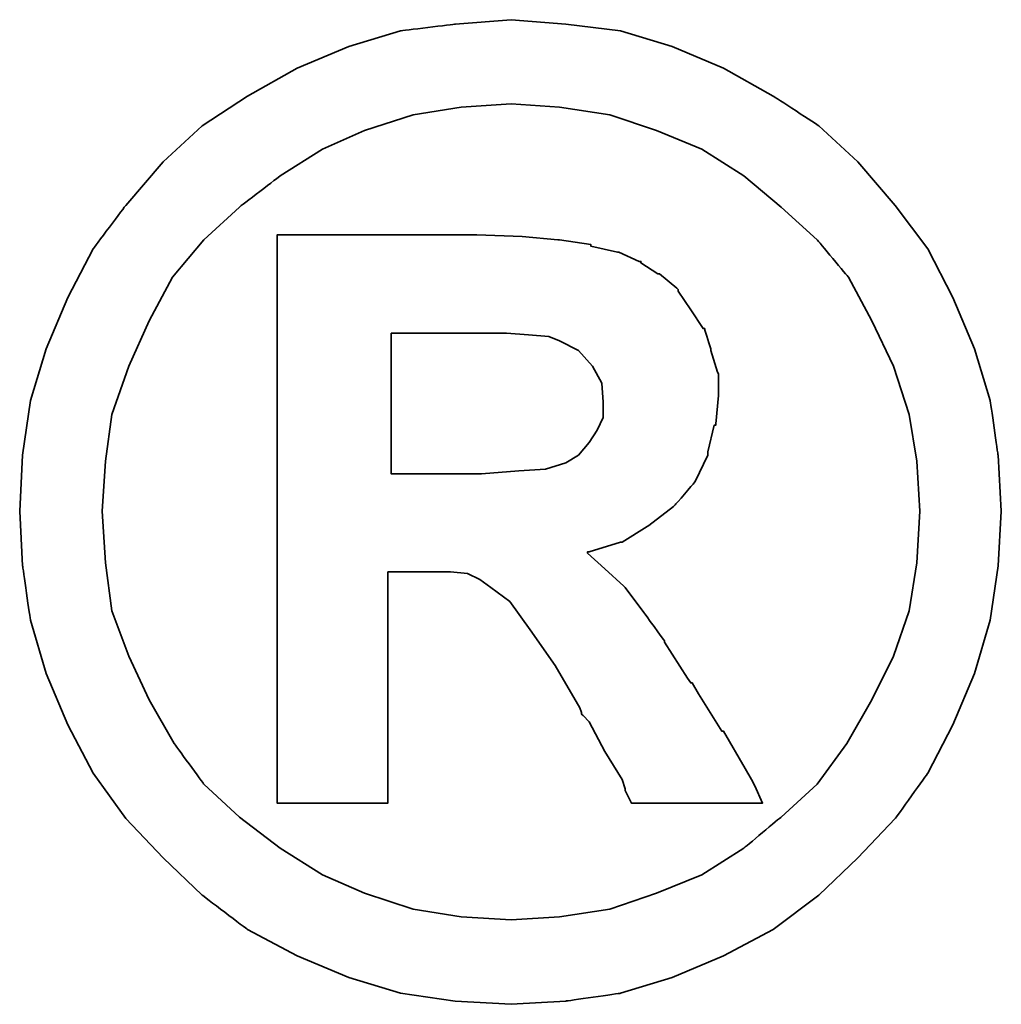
# Model space of a CAD drawing. Header units: millimetres. Extents: x 20 to 679, y 38 to 101.
# Tile 46 of 49: x 79.237 to 79.531, y 68.493 to 68.788. Entities that reach past the tile are written whole.
import ezdxf

# ---------------------------------------------------------------- set-up
doc = ezdxf.new("R2010")
doc.units = ezdxf.units.MM
doc.header["$LTSCALE"] = 0.1
doc.layers.add('DIM', color=4, linetype='CONTINUOUS')
doc.layers.add('layer 1', color=7, linetype='CONTINUOUS')

# ---------------------------------------------------------------- blocks, each defined once
blk = doc.blocks.new('TBI MOTION logo(完整正式版)')
at = {"layer": 'layer 1', "color": 22, "lineweight": 35}
for points, knots in [([(81.20634, 4.98624), (81.20634, 4.98624), (81.18649, 5.32862), (81.18649, 5.32862), (81.18649, 5.32862), (81.18649, 5.32862), (81.13886, 5.66206), (81.13886, 5.66206), (81.13886, 5.66206), (81.13886, 5.66206), (81.04359, 5.97764), (81.04359, 5.97764), (81.04359, 5.97764), (81.04359, 5.97764), (80.91061, 6.29124), (80.91061, 6.29124), (80.91061, 6.29124), (80.91061, 6.29124), (80.75778, 6.58697), (80.75778, 6.58697), (80.75778, 6.58697), (80.75778, 6.58697), (80.5593, 6.85294), (80.5593, 6.85294), (80.5593, 6.85294), (80.5593, 6.85294), (80.33105, 7.1189), (80.33105, 7.1189), (80.33105, 7.1189), (80.33105, 7.1189), (80.09287, 7.33921), (80.09287, 7.33921), (80.09287, 7.33921), (80.09287, 7.33921), (79.815, 7.51982), (79.815, 7.51982), (79.815, 7.51982), (79.815, 7.51982), (79.51133, 7.69051), (79.51133, 7.69051), (79.51133, 7.69051), (79.51133, 7.69051), (79.19773, 7.8235), (79.19773, 7.8235), (79.19773, 7.8235), (79.19773, 7.8235), (78.88215, 7.91877), (78.88215, 7.91877), (78.88215, 7.91877), (78.88215, 7.91877), (78.54871, 7.95846), (78.54871, 7.95846), (78.54871, 7.95846), (78.54871, 7.95846), (78.21526, 7.98625), (78.21526, 7.98625), (78.21526, 7.98625), (78.21526, 7.98625), (77.87388, 7.95846), (77.87388, 7.95846), (77.87388, 7.95846), (77.87388, 7.95846), (77.54044, 7.91877), (77.54044, 7.91877), (77.54044, 7.91877), (77.54044, 7.91877), (77.22485, 7.8235), (77.22485, 7.8235), (77.22485, 7.8235), (77.22485, 7.8235), (76.91027, 7.69051), (76.91027, 7.69051), (76.91027, 7.69051), (76.91027, 7.69051), (76.6056, 7.51982), (76.6056, 7.51982), (76.6056, 7.51982), (76.6056, 7.51982), (76.32972, 7.33921), (76.32972, 7.33921), (76.32972, 7.33921), (76.32972, 7.33921), (76.09154, 7.1189), (76.09154, 7.1189), (76.09154, 7.1189), (76.09154, 7.1189), (75.86329, 6.85294), (75.86329, 6.85294), (75.86329, 6.85294), (75.86329, 6.85294), (75.66382, 6.58697), (75.66382, 6.58697), (75.66382, 6.58697), (75.66382, 6.58697), (75.51099, 6.29124), (75.51099, 6.29124), (75.51099, 6.29124), (75.51099, 6.29124), (75.37702, 5.97764), (75.37702, 5.97764), (75.37702, 5.97764), (75.37702, 5.97764), (75.28175, 5.66206), (75.28175, 5.66206), (75.28175, 5.66206), (75.28175, 5.66206), (75.23411, 5.32862), (75.23411, 5.32862), (75.23411, 5.32862), (75.23411, 5.32862), (75.21625, 4.98624), (75.21625, 4.98624), (75.21625, 4.98624), (75.21625, 4.98624), (75.23411, 4.6528), (75.23411, 4.6528), (75.23411, 4.6528), (75.23411, 4.6528), (75.28175, 4.32035), (75.28175, 4.32035), (75.28175, 4.32035), (75.28175, 4.32035), (75.37702, 3.99583), (75.37702, 3.99583), (75.37702, 3.99583), (75.37702, 3.99583), (75.51099, 3.68224), (75.51099, 3.68224), (75.51099, 3.68224), (75.51099, 3.68224), (75.66382, 3.38749), (75.66382, 3.38749), (75.66382, 3.38749), (75.66382, 3.38749), (75.86329, 3.10963), (75.86329, 3.10963), (75.86329, 3.10963), (75.86329, 3.10963), (76.09154, 2.87145), (76.09154, 2.87145), (76.09154, 2.87145), (76.09154, 2.87145), (76.32972, 2.6432), (76.32972, 2.6432), (76.32972, 2.6432), (76.32972, 2.6432), (76.6056, 2.43381), (76.6056, 2.43381), (76.6056, 2.43381), (76.6056, 2.43381), (76.91027, 2.27205), (76.91027, 2.27205), (76.91027, 2.27205), (76.91027, 2.27205), (77.22485, 2.13906), (77.22485, 2.13906), (77.22485, 2.13906), (77.22485, 2.13906), (77.54044, 2.0438), (77.54044, 2.0438), (77.54044, 2.0438), (77.54044, 2.0438), (77.87388, 1.99616), (77.87388, 1.99616), (77.87388, 1.99616), (77.87388, 1.99616), (78.21526, 1.97631), (78.21526, 1.97631), (78.21526, 1.97631), (78.21526, 1.97631), (78.54871, 1.99616), (78.54871, 1.99616), (78.54871, 1.99616), (78.54871, 1.99616), (78.88215, 2.0438), (78.88215, 2.0438), (78.88215, 2.0438), (78.88215, 2.0438), (79.19773, 2.13906), (79.19773, 2.13906), (79.19773, 2.13906), (79.19773, 2.13906), (79.51133, 2.27205), (79.51133, 2.27205), (79.51133, 2.27205), (79.51133, 2.27205), (79.815, 2.43381), (79.815, 2.43381), (79.815, 2.43381), (79.815, 2.43381), (80.09287, 2.6432), (80.09287, 2.6432), (80.09287, 2.6432), (80.09287, 2.6432), (80.33105, 2.87145), (80.33105, 2.87145), (80.33105, 2.87145), (80.33105, 2.87145), (80.5593, 3.10963), (80.5593, 3.10963), (80.5593, 3.10963), (80.5593, 3.10963), (80.75778, 3.38749), (80.75778, 3.38749), (80.75778, 3.38749), (80.75778, 3.38749), (80.91061, 3.68224), (80.91061, 3.68224), (80.91061, 3.68224), (80.91061, 3.68224), (81.04359, 3.99583), (81.04359, 3.99583), (81.04359, 3.99583), (81.04359, 3.99583), (81.13886, 4.32035), (81.13886, 4.32035), (81.13886, 4.32035), (81.13886, 4.32035), (81.18649, 4.6528), (81.18649, 4.6528), (81.18649, 4.6528), (81.18649, 4.6528), (81.20634, 4.98624), (81.20634, 4.98624)], [0, 0, 0, 0, 0.0178571, 0.0178571, 0.0178571, 0.0178572, 0.0357143, 0.0357143, 0.0357143, 0.0357143, 0.0535714, 0.0535714, 0.0535714, 0.0535714, 0.0714286, 0.0714286, 0.0714286, 0.0714286, 0.0892857, 0.0892857, 0.0892857, 0.0892857, 0.1071429, 0.1071429, 0.1071429, 0.1071429, 0.125, 0.125, 0.125, 0.125, 0.1428571, 0.1428571, 0.1428571, 0.1428572, 0.1607143, 0.1607143, 0.1607143, 0.1607143, 0.1785714, 0.1785714, 0.1785714, 0.1785714, 0.1964286, 0.1964286, 0.1964286, 0.1964286, 0.2142857, 0.2142857, 0.2142857, 0.2142857, 0.2321429, 0.2321429, 0.2321429, 0.2321429, 0.25, 0.25, 0.25, 0.25, 0.2678571, 0.2678571, 0.2678571, 0.2678572, 0.2857143, 0.2857143, 0.2857143, 0.2857143, 0.3035714, 0.3035714, 0.3035714, 0.3035714, 0.3214286, 0.3214286, 0.3214286, 0.3214286, 0.3392857, 0.3392857, 0.3392857, 0.3392857, 0.3571429, 0.3571429, 0.3571429, 0.3571429, 0.375, 0.375, 0.375, 0.375, 0.3928571, 0.3928571, 0.3928571, 0.3928572, 0.4107143, 0.4107143, 0.4107143, 0.4107143, 0.4285714, 0.4285714, 0.4285714, 0.4285714, 0.4464286, 0.4464286, 0.4464286, 0.4464286, 0.4642857, 0.4642857, 0.4642857, 0.4642857, 0.4821429, 0.4821429, 0.4821429, 0.4821429, 0.5, 0.5, 0.5, 0.5, 0.5178571, 0.5178571, 0.5178571, 0.5178572, 0.5357143, 0.5357143, 0.5357143, 0.5357143, 0.5535714, 0.5535714, 0.5535714, 0.5535714, 0.5714286, 0.5714286, 0.5714286, 0.5714286, 0.5892857, 0.5892857, 0.5892857, 0.5892857, 0.6071429, 0.6071429, 0.6071429, 0.6071429, 0.625, 0.625, 0.625, 0.625, 0.6428571, 0.6428571, 0.6428571, 0.6428572, 0.6607143, 0.6607143, 0.6607143, 0.6607143, 0.6785714, 0.6785714, 0.6785714, 0.6785714, 0.6964286, 0.6964286, 0.6964286, 0.6964286, 0.7142857, 0.7142857, 0.7142857, 0.7142857, 0.7321429, 0.7321429, 0.7321429, 0.7321429, 0.75, 0.75, 0.75, 0.75, 0.7678571, 0.7678571, 0.7678571, 0.7678572, 0.7857143, 0.7857143, 0.7857143, 0.7857143, 0.8035714, 0.8035714, 0.8035714, 0.8035714, 0.8214286, 0.8214286, 0.8214286, 0.8214286, 0.8392857, 0.8392857, 0.8392857, 0.8392857, 0.8571429, 0.8571429, 0.8571429, 0.8571429, 0.875, 0.875, 0.875, 0.875, 0.8928571, 0.8928571, 0.8928571, 0.8928572, 0.9107143, 0.9107143, 0.9107143, 0.9107143, 0.9285714, 0.9285714, 0.9285714, 0.9285714, 0.9464286, 0.9464286, 0.9464286, 0.9464286, 0.9642857, 0.9642857, 0.9642857, 0.9642857, 0.9821429, 0.9821429, 0.9821429, 0.9821429, 1, 1, 1, 1]), ([(80.71014, 4.98624), (80.71014, 4.98624), (80.69129, 5.29091), (80.69129, 5.29091), (80.69129, 5.29091), (80.69129, 5.29091), (80.64464, 5.57672), (80.64464, 5.57672), (80.64464, 5.57672), (80.64464, 5.57672), (80.54937, 5.87245), (80.54937, 5.87245), (80.54937, 5.87245), (80.54937, 5.87245), (80.41639, 6.14833), (80.41639, 6.14833), (80.41639, 6.14833), (80.41639, 6.14833), (80.27349, 6.41429), (80.27349, 6.41429), (80.27349, 6.41429), (80.27349, 6.41429), (80.08295, 6.64255), (80.08295, 6.64255), (80.08295, 6.64255), (80.08295, 6.64255), (79.86264, 6.84301), (79.86264, 6.84301), (79.86264, 6.84301), (79.86264, 6.84301), (79.63439, 7.03355), (79.63439, 7.03355), (79.63439, 7.03355), (79.63439, 7.03355), (79.37835, 7.1963), (79.37835, 7.1963), (79.37835, 7.1963), (79.37835, 7.1963), (79.10246, 7.30944), (79.10246, 7.30944), (79.10246, 7.30944), (79.10246, 7.30944), (78.81665, 7.40471), (78.81665, 7.40471), (78.81665, 7.40471), (78.81665, 7.40471), (78.511, 7.45234), (78.511, 7.45234), (78.511, 7.45234), (78.511, 7.45234), (78.21526, 7.47219), (78.21526, 7.47219), (78.21526, 7.47219), (78.21526, 7.47219), (77.9106, 7.45234), (77.9106, 7.45234), (77.9106, 7.45234), (77.9106, 7.45234), (77.61685, 7.40471), (77.61685, 7.40471), (77.61685, 7.40471), (77.61685, 7.40471), (77.32012, 7.30944), (77.32012, 7.30944), (77.32012, 7.30944), (77.32012, 7.30944), (77.06309, 7.1963), (77.06309, 7.1963), (77.06309, 7.1963), (77.06309, 7.1963), (76.80606, 7.03355), (76.80606, 7.03355), (76.80606, 7.03355), (76.80606, 7.03355), (76.55797, 6.84301), (76.55797, 6.84301), (76.55797, 6.84301), (76.55797, 6.84301), (76.34063, 6.64255), (76.34063, 6.64255), (76.34063, 6.64255), (76.34063, 6.64255), (76.1491, 6.41429), (76.1491, 6.41429), (76.1491, 6.41429), (76.1491, 6.41429), (76.0062, 6.14833), (76.0062, 6.14833), (76.0062, 6.14833), (76.0062, 6.14833), (75.88314, 5.87245), (75.88314, 5.87245), (75.88314, 5.87245), (75.88314, 5.87245), (75.77794, 5.57672), (75.77794, 5.57672), (75.77794, 5.57672), (75.77794, 5.57672), (75.73924, 5.29091), (75.73924, 5.29091), (75.73924, 5.29091), (75.73924, 5.29091), (75.72039, 4.98624), (75.72039, 4.98624), (75.72039, 4.98624), (75.72039, 4.98624), (75.73924, 4.67165), (75.73924, 4.67165), (75.73924, 4.67165), (75.73924, 4.67165), (75.77794, 4.37791), (75.77794, 4.37791), (75.77794, 4.37791), (75.77794, 4.37791), (75.88314, 4.10102), (75.88314, 4.10102), (75.88314, 4.10102), (75.88314, 4.10102), (76.0062, 3.83407), (76.0062, 3.83407), (76.0062, 3.83407), (76.0062, 3.83407), (76.15902, 3.56811), (76.15902, 3.56811), (76.15902, 3.56811), (76.15902, 3.56811), (76.34063, 3.32001), (76.34063, 3.32001), (76.34063, 3.32001), (76.34063, 3.32001), (76.55797, 3.11955), (76.55797, 3.11955), (76.55797, 3.11955), (76.55797, 3.11955), (76.80606, 2.92901), (76.80606, 2.92901), (76.80606, 2.92901), (76.80606, 2.92901), (77.06309, 2.76725), (77.06309, 2.76725), (77.06309, 2.76725), (77.06309, 2.76725), (77.32012, 2.65412), (77.32012, 2.65412), (77.32012, 2.65412), (77.32012, 2.65412), (77.61685, 2.55786), (77.61685, 2.55786), (77.61685, 2.55786), (77.61685, 2.55786), (77.9106, 2.51022), (77.9106, 2.51022), (77.9106, 2.51022), (77.9106, 2.51022), (78.21526, 2.49137), (78.21526, 2.49137), (78.21526, 2.49137), (78.21526, 2.49137), (78.511, 2.51022), (78.511, 2.51022), (78.511, 2.51022), (78.511, 2.51022), (78.81665, 2.55786), (78.81665, 2.55786), (78.81665, 2.55786), (78.81665, 2.55786), (79.10246, 2.65412), (79.10246, 2.65412), (79.10246, 2.65412), (79.10246, 2.65412), (79.37835, 2.76725), (79.37835, 2.76725), (79.37835, 2.76725), (79.37835, 2.76725), (79.63439, 2.92901), (79.63439, 2.92901), (79.63439, 2.92901), (79.63439, 2.92901), (79.86264, 3.11955), (79.86264, 3.11955), (79.86264, 3.11955), (79.86264, 3.11955), (80.08295, 3.32001), (80.08295, 3.32001), (80.08295, 3.32001), (80.08295, 3.32001), (80.26356, 3.56811), (80.26356, 3.56811), (80.26356, 3.56811), (80.26356, 3.56811), (80.41639, 3.83407), (80.41639, 3.83407), (80.41639, 3.83407), (80.41639, 3.83407), (80.54937, 4.10102), (80.54937, 4.10102), (80.54937, 4.10102), (80.54937, 4.10102), (80.64464, 4.37791), (80.64464, 4.37791), (80.64464, 4.37791), (80.64464, 4.37791), (80.69129, 4.67165), (80.69129, 4.67165), (80.69129, 4.67165), (80.69129, 4.67165), (80.71014, 4.98624), (80.71014, 4.98624)], [0, 0, 0, 0, 0.0192308, 0.0192308, 0.0192308, 0.0192308, 0.0384615, 0.0384615, 0.0384615, 0.0384615, 0.0576923, 0.0576923, 0.0576923, 0.0576923, 0.0769231, 0.0769231, 0.0769231, 0.0769231, 0.0961538, 0.0961538, 0.0961538, 0.0961539, 0.1153846, 0.1153846, 0.1153846, 0.1153846, 0.1346154, 0.1346154, 0.1346154, 0.1346154, 0.1538462, 0.1538462, 0.1538462, 0.1538462, 0.1730769, 0.1730769, 0.1730769, 0.1730769, 0.1923077, 0.1923077, 0.1923077, 0.1923077, 0.2115385, 0.2115385, 0.2115385, 0.2115385, 0.2307692, 0.2307692, 0.2307692, 0.2307692, 0.25, 0.25, 0.25, 0.25, 0.2692308, 0.2692308, 0.2692308, 0.2692308, 0.2884615, 0.2884615, 0.2884615, 0.2884615, 0.3076923, 0.3076923, 0.3076923, 0.3076923, 0.3269231, 0.3269231, 0.3269231, 0.3269231, 0.3461538, 0.3461538, 0.3461538, 0.3461539, 0.3653846, 0.3653846, 0.3653846, 0.3653846, 0.3846154, 0.3846154, 0.3846154, 0.3846154, 0.4038462, 0.4038462, 0.4038462, 0.4038462, 0.4230769, 0.4230769, 0.4230769, 0.4230769, 0.4423077, 0.4423077, 0.4423077, 0.4423077, 0.4615385, 0.4615385, 0.4615385, 0.4615385, 0.4807692, 0.4807692, 0.4807692, 0.4807692, 0.5, 0.5, 0.5, 0.5, 0.5192308, 0.5192308, 0.5192308, 0.5192308, 0.5384615, 0.5384615, 0.5384615, 0.5384615, 0.5576923, 0.5576923, 0.5576923, 0.5576923, 0.5769231, 0.5769231, 0.5769231, 0.5769231, 0.5961538, 0.5961538, 0.5961538, 0.5961539, 0.6153846, 0.6153846, 0.6153846, 0.6153846, 0.6346154, 0.6346154, 0.6346154, 0.6346154, 0.6538462, 0.6538462, 0.6538462, 0.6538462, 0.6730769, 0.6730769, 0.6730769, 0.6730769, 0.6923077, 0.6923077, 0.6923077, 0.6923077, 0.7115385, 0.7115385, 0.7115385, 0.7115385, 0.7307692, 0.7307692, 0.7307692, 0.7307692, 0.75, 0.75, 0.75, 0.75, 0.7692308, 0.7692308, 0.7692308, 0.7692308, 0.7884615, 0.7884615, 0.7884615, 0.7884615, 0.8076923, 0.8076923, 0.8076923, 0.8076923, 0.8269231, 0.8269231, 0.8269231, 0.8269231, 0.8461538, 0.8461538, 0.8461538, 0.8461539, 0.8653846, 0.8653846, 0.8653846, 0.8653846, 0.8846154, 0.8846154, 0.8846154, 0.8846154, 0.9038462, 0.9038462, 0.9038462, 0.9038462, 0.9230769, 0.9230769, 0.9230769, 0.9230769, 0.9423077, 0.9423077, 0.9423077, 0.9423077, 0.9615385, 0.9615385, 0.9615385, 0.9615385, 0.9807692, 0.9807692, 0.9807692, 0.9807692, 1, 1, 1, 1]), ([(76.78721, 3.2823), (76.78721, 3.2823), (76.78721, 3.32001), (76.78721, 3.32001), (76.78721, 3.32001), (76.78721, 3.32001), (76.78721, 3.42422), (76.78721, 3.42422), (76.78721, 3.42422), (76.78721, 3.42422), (76.78721, 3.59689), (76.78721, 3.59689), (76.78721, 3.59689), (76.78721, 3.59689), (76.78721, 3.80529), (76.78721, 3.80529), (76.78721, 3.80529), (76.78721, 3.80529), (76.78721, 4.0524), (76.78721, 4.0524), (76.78721, 4.0524), (76.78721, 4.0524), (76.78721, 4.32035), (76.78721, 4.32035), (76.78721, 4.32035), (76.78721, 4.32035), (76.78721, 4.92868), (76.78721, 4.92868), (76.78721, 4.92868), (76.78721, 4.92868), (76.78721, 5.53801), (76.78721, 5.53801), (76.78721, 5.53801), (76.78721, 5.53801), (76.78721, 5.82482), (76.78721, 5.82482), (76.78721, 5.82482), (76.78721, 5.82482), (76.78721, 6.07291), (76.78721, 6.07291), (76.78721, 6.07291), (76.78721, 6.07291), (76.78721, 6.30017), (76.78721, 6.30017), (76.78721, 6.30017), (76.78721, 6.30017), (76.78721, 6.45399), (76.78721, 6.45399), (76.78721, 6.45399), (76.78721, 6.45399), (76.78721, 6.5572), (76.78721, 6.5572), (76.78721, 6.5572), (76.78721, 6.5572), (76.78721, 6.59689), (76.78721, 6.59689), (76.78721, 6.59689), (76.78721, 6.59689), (76.78721, 6.67232), (76.78721, 6.67232), (76.78721, 6.67232), (76.78721, 6.67232), (76.8537, 6.67232), (76.8537, 6.67232), (76.8537, 6.67232), (76.8537, 6.67232), (76.87355, 6.67232), (76.87355, 6.67232), (76.87355, 6.67232), (76.87355, 6.67232), (76.91027, 6.67232), (76.91027, 6.67232), (76.91027, 6.67232), (76.91027, 6.67232), (77.04424, 6.67232), (77.04424, 6.67232), (77.04424, 6.67232), (77.04424, 6.67232), (77.22485, 6.67232), (77.22485, 6.67232), (77.22485, 6.67232), (77.22485, 6.67232), (77.43524, 6.67232), (77.43524, 6.67232), (77.43524, 6.67232), (77.43524, 6.67232), (77.65357, 6.67232), (77.65357, 6.67232), (77.65357, 6.67232), (77.65357, 6.67232), (77.82625, 6.67232), (77.82625, 6.67232), (77.82625, 6.67232), (77.82625, 6.67232), (77.94037, 6.67232), (77.94037, 6.67232), (77.94037, 6.67232), (77.94037, 6.67232), (77.97709, 6.67232), (77.97709, 6.67232), (77.97709, 6.67232), (77.97709, 6.67232), (77.99694, 6.67232), (77.99694, 6.67232), (77.99694, 6.67232), (77.99694, 6.67232), (78.00686, 6.67232), (78.00686, 6.67232), (78.00686, 6.67232), (78.00686, 6.67232), (78.28275, 6.6624), (78.28275, 6.6624), (78.28275, 6.6624), (78.28275, 6.6624), (78.50107, 6.64255), (78.50107, 6.64255), (78.50107, 6.64255), (78.50107, 6.64255), (78.511, 6.64255), (78.511, 6.64255), (78.511, 6.64255), (78.511, 6.64255), (78.70154, 6.61476), (78.70154, 6.61476), (78.70154, 6.61476), (78.70154, 6.61476), (78.70154, 6.60483), (78.70154, 6.60483), (78.70154, 6.60483), (78.70154, 6.60483), (78.86429, 6.56713), (78.86429, 6.56713), (78.86429, 6.56713), (78.86429, 6.56713), (78.87223, 6.56713), (78.87223, 6.56713), (78.87223, 6.56713), (78.87223, 6.56713), (78.99727, 6.51056), (78.99727, 6.51056), (78.99727, 6.51056), (78.99727, 6.51056), (79.00719, 6.51056), (79.00719, 6.51056), (79.00719, 6.51056), (79.00719, 6.51056), (79.00719, 6.50162), (79.00719, 6.50162), (79.00719, 6.50162), (79.00719, 6.50162), (79.1104, 6.43415), (79.1104, 6.43415), (79.1104, 6.43415), (79.1104, 6.43415), (79.12132, 6.43415), (79.12132, 6.43415), (79.12132, 6.43415), (79.12132, 6.43415), (79.22552, 6.34781), (79.22552, 6.34781), (79.22552, 6.34781), (79.22552, 6.34781), (79.23544, 6.33888), (79.23544, 6.33888), (79.23544, 6.33888), (79.23544, 6.33888), (79.23544, 6.32895), (79.23544, 6.32895), (79.23544, 6.32895), (79.23544, 6.32895), (79.31087, 6.21483), (79.31087, 6.21483), (79.31087, 6.21483), (79.31087, 6.21483), (79.38629, 6.1007), (79.38629, 6.1007), (79.38629, 6.1007), (79.38629, 6.1007), (79.3972, 6.1007), (79.3972, 6.1007), (79.3972, 6.1007), (79.3972, 6.1007), (79.3972, 6.09078), (79.3972, 6.09078), (79.3972, 6.09078), (79.3972, 6.09078), (79.43392, 5.97764), (79.43392, 5.97764), (79.43392, 5.97764), (79.43392, 5.97764), (79.43392, 5.96772), (79.43392, 5.96772), (79.43392, 5.96772), (79.43392, 5.96772), (79.47362, 5.83474), (79.47362, 5.83474), (79.47362, 5.83474), (79.47362, 5.83474), (79.48156, 5.82482), (79.48156, 5.82482), (79.48156, 5.82482), (79.48156, 5.82482), (79.48156, 5.69977), (79.48156, 5.69977), (79.48156, 5.69977), (79.48156, 5.69977), (79.48156, 5.69183), (79.48156, 5.69183), (79.48156, 5.69183), (79.48156, 5.69183), (79.4637, 5.51915), (79.4637, 5.51915), (79.4637, 5.51915), (79.4637, 5.51915), (79.4637, 5.51122), (79.4637, 5.51122), (79.4637, 5.51122), (79.4637, 5.51122), (79.45377, 5.51122), (79.45377, 5.51122), (79.45377, 5.51122), (79.45377, 5.51122), (79.41507, 5.34847), (79.41507, 5.34847), (79.41507, 5.34847), (79.41507, 5.34847), (79.41507, 5.33854), (79.41507, 5.33854), (79.41507, 5.33854), (79.41507, 5.33854), (79.41507, 5.32862), (79.41507, 5.32862), (79.41507, 5.32862), (79.41507, 5.32862), (79.33865, 5.16785), (79.33865, 5.16785), (79.33865, 5.16785), (79.33865, 5.16785), (79.33071, 5.15693), (79.33071, 5.15693), (79.33071, 5.15693), (79.33071, 5.15693), (79.2156, 5.02495), (79.2156, 5.02495), (79.2156, 5.02495), (79.2156, 5.02495), (79.20567, 5.01502), (79.20567, 5.01502), (79.20567, 5.01502), (79.20567, 5.01502), (79.05483, 4.89991), (79.05483, 4.89991), (79.05483, 4.89991), (79.05483, 4.89991), (79.04491, 4.89197), (79.04491, 4.89197), (79.04491, 4.89197), (79.04491, 4.89197), (78.89208, 4.7967), (78.89208, 4.7967), (78.89208, 4.7967), (78.89208, 4.7967), (78.88215, 4.7967), (78.88215, 4.7967), (78.88215, 4.7967), (78.88215, 4.7967), (78.69161, 4.73913), (78.69161, 4.73913), (78.69161, 4.73913), (78.69161, 4.73913), (78.68169, 4.73913), (78.68169, 4.73913), (78.68169, 4.73913), (78.68169, 4.73913), (78.68169, 4.72921), (78.68169, 4.72921), (78.68169, 4.72921), (78.68169, 4.72921), (78.78688, 4.63394), (78.78688, 4.63394), (78.78688, 4.63394), (78.78688, 4.63394), (78.902, 4.52875), (78.902, 4.52875), (78.902, 4.52875), (78.902, 4.52875), (78.91093, 4.52081), (78.91093, 4.52081), (78.91093, 4.52081), (78.91093, 4.52081), (79.02506, 4.36798), (79.02506, 4.36798), (79.02506, 4.36798), (79.02506, 4.36798), (79.1501, 4.1953), (79.1501, 4.1953), (79.1501, 4.1953), (79.1501, 4.1953), (79.1501, 4.18736), (79.1501, 4.18736), (79.1501, 4.18736), (79.1501, 4.18736), (79.29201, 3.96705), (79.29201, 3.96705), (79.29201, 3.96705), (79.29201, 3.96705), (79.31087, 3.93828), (79.31087, 3.93828), (79.31087, 3.93828), (79.31087, 3.93828), (79.32079, 3.93828), (79.32079, 3.93828), (79.32079, 3.93828), (79.32079, 3.93828), (79.3585, 3.87178), (79.3585, 3.87178), (79.3585, 3.87178), (79.3585, 3.87178), (79.50141, 3.64353), (79.50141, 3.64353), (79.50141, 3.64353), (79.50141, 3.64353), (79.51133, 3.64353), (79.51133, 3.64353), (79.51133, 3.64353), (79.51133, 3.64353), (79.64431, 3.41528), (79.64431, 3.41528), (79.64431, 3.41528), (79.64431, 3.41528), (79.68202, 3.3478), (79.68202, 3.3478), (79.68202, 3.3478), (79.68202, 3.3478), (79.70187, 3.31009), (79.70187, 3.31009), (79.70187, 3.31009), (79.70187, 3.31009), (79.7495, 3.2049), (79.7495, 3.2049), (79.7495, 3.2049), (79.7495, 3.2049), (79.64431, 3.2049), (79.64431, 3.2049), (79.64431, 3.2049), (79.64431, 3.2049), (79.62546, 3.2049), (79.62546, 3.2049), (79.62546, 3.2049), (79.62546, 3.2049), (79.53912, 3.2049), (79.53912, 3.2049), (79.53912, 3.2049), (79.53912, 3.2049), (79.31087, 3.2049), (79.31087, 3.2049), (79.31087, 3.2049), (79.31087, 3.2049), (79.08262, 3.2049), (79.08262, 3.2049), (79.08262, 3.2049), (79.08262, 3.2049), (79.00719, 3.2049), (79.00719, 3.2049), (79.00719, 3.2049), (79.00719, 3.2049), (78.98735, 3.2049), (78.98735, 3.2049), (78.98735, 3.2049), (78.98735, 3.2049), (78.94964, 3.2049), (78.94964, 3.2049), (78.94964, 3.2049), (78.94964, 3.2049), (78.92979, 3.24459), (78.92979, 3.24459), (78.92979, 3.24459), (78.92979, 3.24459), (78.91093, 3.2823), (78.91093, 3.2823), (78.91093, 3.2823), (78.91093, 3.2823), (78.91093, 3.29223), (78.91093, 3.29223), (78.91093, 3.29223), (78.91093, 3.29223), (78.89208, 3.3478), (78.89208, 3.3478), (78.89208, 3.3478), (78.89208, 3.3478), (78.78688, 3.52048), (78.78688, 3.52048), (78.78688, 3.52048), (78.78688, 3.52048), (78.69161, 3.7001), (78.69161, 3.7001), (78.69161, 3.7001), (78.69161, 3.7001), (78.6539, 3.7388), (78.6539, 3.7388), (78.6539, 3.7388), (78.6539, 3.7388), (78.64398, 3.74873), (78.64398, 3.74873), (78.64398, 3.74873), (78.64398, 3.74873), (78.64398, 3.75766), (78.64398, 3.75766), (78.64398, 3.75766), (78.64398, 3.75766), (78.63405, 3.78644), (78.63405, 3.78644), (78.63405, 3.78644), (78.63405, 3.78644), (78.48321, 4.04347), (78.48321, 4.04347), (78.48321, 4.04347), (78.48321, 4.04347), (78.33038, 4.2618), (78.33038, 4.2618), (78.33038, 4.2618), (78.33038, 4.2618), (78.20732, 4.43447), (78.20732, 4.43447), (78.20732, 4.43447), (78.20732, 4.43447), (78.09221, 4.52081), (78.09221, 4.52081), (78.09221, 4.52081), (78.09221, 4.52081), (78.02472, 4.56845), (78.02472, 4.56845), (78.02472, 4.56845), (78.02472, 4.56845), (77.9493, 4.60616), (77.9493, 4.60616), (77.9493, 4.60616), (77.9493, 4.60616), (77.8451, 4.61608), (77.8451, 4.61608), (77.8451, 4.61608), (77.8451, 4.61608), (77.71113, 4.61608), (77.71113, 4.61608), (77.71113, 4.61608), (77.71113, 4.61608), (77.69128, 4.61608), (77.69128, 4.61608), (77.69128, 4.61608), (77.69128, 4.61608), (77.67342, 4.61608), (77.67342, 4.61608), (77.67342, 4.61608), (77.67342, 4.61608), (77.5583, 4.61608), (77.5583, 4.61608), (77.5583, 4.61608), (77.5583, 4.61608), (77.46303, 4.61608), (77.46303, 4.61608), (77.46303, 4.61608), (77.46303, 4.61608), (77.46303, 4.54761), (77.46303, 4.54761), (77.46303, 4.54761), (77.46303, 4.54761), (77.46303, 4.47318), (77.46303, 4.47318), (77.46303, 4.47318), (77.46303, 4.47318), (77.46303, 4.24294), (77.46303, 4.24294), (77.46303, 4.24294), (77.46303, 4.24294), (77.46303, 3.99583), (77.46303, 3.99583), (77.46303, 3.99583), (77.46303, 3.99583), (77.46303, 3.72888), (77.46303, 3.72888), (77.46303, 3.72888), (77.46303, 3.72888), (77.46303, 3.51055), (77.46303, 3.51055), (77.46303, 3.51055), (77.46303, 3.51055), (77.46303, 3.42422), (77.46303, 3.42422), (77.46303, 3.42422), (77.46303, 3.42422), (77.46303, 3.35773), (77.46303, 3.35773), (77.46303, 3.35773), (77.46303, 3.35773), (77.46303, 3.30017), (77.46303, 3.30017), (77.46303, 3.30017), (77.46303, 3.30017), (77.46303, 3.2823), (77.46303, 3.2823), (77.46303, 3.2823), (77.46303, 3.2823), (77.46303, 3.2049), (77.46303, 3.2049), (77.46303, 3.2049), (77.46303, 3.2049), (77.39753, 3.2049), (77.39753, 3.2049), (77.39753, 3.2049), (77.39753, 3.2049), (77.37768, 3.2049), (77.37768, 3.2049), (77.37768, 3.2049), (77.37768, 3.2049), (77.32012, 3.2049), (77.32012, 3.2049), (77.32012, 3.2049), (77.32012, 3.2049), (77.12165, 3.2049), (77.12165, 3.2049), (77.12165, 3.2049), (77.12165, 3.2049), (76.94897, 3.2049), (76.94897, 3.2049), (76.94897, 3.2049), (76.94897, 3.2049), (76.8924, 3.2049), (76.8924, 3.2049), (76.8924, 3.2049), (76.8924, 3.2049), (76.8537, 3.2049), (76.8537, 3.2049), (76.8537, 3.2049), (76.8537, 3.2049), (76.78721, 3.2049), (76.78721, 3.2049), (76.78721, 3.2049), (76.78721, 3.2049), (76.78721, 3.2823), (76.78721, 3.2823)], [0, 0, 0, 0, 0.0074074, 0.0074074, 0.0074074, 0.0074074, 0.0148148, 0.0148148, 0.0148148, 0.0148148, 0.0222222, 0.0222222, 0.0222222, 0.0222222, 0.0296296, 0.0296296, 0.0296296, 0.0296296, 0.037037, 0.037037, 0.037037, 0.037037, 0.0444444, 0.0444444, 0.0444444, 0.0444445, 0.0518519, 0.0518519, 0.0518519, 0.0518519, 0.0592593, 0.0592593, 0.0592593, 0.0592593, 0.0666667, 0.0666667, 0.0666667, 0.0666667, 0.0740741, 0.0740741, 0.0740741, 0.0740741, 0.0814815, 0.0814815, 0.0814815, 0.0814815, 0.0888889, 0.0888889, 0.0888889, 0.0888889, 0.0962963, 0.0962963, 0.0962963, 0.0962963, 0.1037037, 0.1037037, 0.1037037, 0.1037037, 0.1111111, 0.1111111, 0.1111111, 0.1111111, 0.1185185, 0.1185185, 0.1185185, 0.1185185, 0.1259259, 0.1259259, 0.1259259, 0.1259259, 0.1333333, 0.1333333, 0.1333333, 0.1333333, 0.1407407, 0.1407407, 0.1407407, 0.1407408, 0.1481481, 0.1481481, 0.1481481, 0.1481482, 0.1555556, 0.1555556, 0.1555556, 0.1555556, 0.162963, 0.162963, 0.162963, 0.162963, 0.1703704, 0.1703704, 0.1703704, 0.1703704, 0.1777778, 0.1777778, 0.1777778, 0.1777778, 0.1851852, 0.1851852, 0.1851852, 0.1851852, 0.1925926, 0.1925926, 0.1925926, 0.1925926, 0.2, 0.2, 0.2, 0.2, 0.2074074, 0.2074074, 0.2074074, 0.2074074, 0.2148148, 0.2148148, 0.2148148, 0.2148148, 0.2222222, 0.2222222, 0.2222222, 0.2222222, 0.2296296, 0.2296296, 0.2296296, 0.2296296, 0.237037, 0.237037, 0.237037, 0.237037, 0.2444444, 0.2444444, 0.2444444, 0.2444445, 0.2518519, 0.2518519, 0.2518519, 0.2518519, 0.2592593, 0.2592593, 0.2592593, 0.2592593, 0.2666667, 0.2666667, 0.2666667, 0.2666667, 0.2740741, 0.2740741, 0.2740741, 0.2740741, 0.2814815, 0.2814815, 0.2814815, 0.2814815, 0.2888889, 0.2888889, 0.2888889, 0.2888889, 0.2962963, 0.2962963, 0.2962963, 0.2962963, 0.3037037, 0.3037037, 0.3037037, 0.3037037, 0.3111111, 0.3111111, 0.3111111, 0.3111111, 0.3185185, 0.3185185, 0.3185185, 0.3185185, 0.3259259, 0.3259259, 0.3259259, 0.3259259, 0.3333333, 0.3333333, 0.3333333, 0.3333333, 0.3407407, 0.3407407, 0.3407407, 0.3407408, 0.3481481, 0.3481481, 0.3481481, 0.3481482, 0.3555556, 0.3555556, 0.3555556, 0.3555556, 0.362963, 0.362963, 0.362963, 0.362963, 0.3703704, 0.3703704, 0.3703704, 0.3703704, 0.3777778, 0.3777778, 0.3777778, 0.3777778, 0.3851852, 0.3851852, 0.3851852, 0.3851852, 0.3925926, 0.3925926, 0.3925926, 0.3925926, 0.4, 0.4, 0.4, 0.4, 0.4074074, 0.4074074, 0.4074074, 0.4074074, 0.4148148, 0.4148148, 0.4148148, 0.4148148, 0.4222222, 0.4222222, 0.4222222, 0.4222222, 0.4296296, 0.4296296, 0.4296296, 0.4296296, 0.437037, 0.437037, 0.437037, 0.437037, 0.4444444, 0.4444444, 0.4444444, 0.4444445, 0.4518519, 0.4518519, 0.4518519, 0.4518519, 0.4592593, 0.4592593, 0.4592593, 0.4592593, 0.4666667, 0.4666667, 0.4666667, 0.4666667, 0.4740741, 0.4740741, 0.4740741, 0.4740741, 0.4814815, 0.4814815, 0.4814815, 0.4814815, 0.4888889, 0.4888889, 0.4888889, 0.4888889, 0.4962963, 0.4962963, 0.4962963, 0.4962963, 0.5037037, 0.5037037, 0.5037037, 0.5037037, 0.5111111, 0.5111111, 0.5111111, 0.5111111, 0.5185185, 0.5185185, 0.5185185, 0.5185185, 0.5259259, 0.5259259, 0.5259259, 0.5259259, 0.5333333, 0.5333333, 0.5333333, 0.5333333, 0.5407407, 0.5407407, 0.5407407, 0.5407408, 0.5481481, 0.5481481, 0.5481481, 0.5481482, 0.5555556, 0.5555556, 0.5555556, 0.5555556, 0.562963, 0.562963, 0.562963, 0.562963, 0.5703704, 0.5703704, 0.5703704, 0.5703704, 0.5777778, 0.5777778, 0.5777778, 0.5777778, 0.5851852, 0.5851852, 0.5851852, 0.5851852, 0.5925926, 0.5925926, 0.5925926, 0.5925926, 0.6, 0.6, 0.6, 0.6, 0.6074074, 0.6074074, 0.6074074, 0.6074074, 0.6148148, 0.6148148, 0.6148148, 0.6148148, 0.6222222, 0.6222222, 0.6222222, 0.6222222, 0.6296296, 0.6296296, 0.6296296, 0.6296296, 0.637037, 0.637037, 0.637037, 0.637037, 0.6444444, 0.6444444, 0.6444444, 0.6444445, 0.6518519, 0.6518519, 0.6518519, 0.6518519, 0.6592593, 0.6592593, 0.6592593, 0.6592593, 0.6666667, 0.6666667, 0.6666667, 0.6666667, 0.6740741, 0.6740741, 0.6740741, 0.6740741, 0.6814815, 0.6814815, 0.6814815, 0.6814815, 0.6888889, 0.6888889, 0.6888889, 0.6888889, 0.6962963, 0.6962963, 0.6962963, 0.6962963, 0.7037037, 0.7037037, 0.7037037, 0.7037037, 0.7111111, 0.7111111, 0.7111111, 0.7111111, 0.7185185, 0.7185185, 0.7185185, 0.7185185, 0.7259259, 0.7259259, 0.7259259, 0.7259259, 0.7333333, 0.7333333, 0.7333333, 0.7333333, 0.7407407, 0.7407407, 0.7407407, 0.7407408, 0.7481481, 0.7481481, 0.7481481, 0.7481482, 0.7555556, 0.7555556, 0.7555556, 0.7555556, 0.762963, 0.762963, 0.762963, 0.762963, 0.7703704, 0.7703704, 0.7703704, 0.7703704, 0.7777778, 0.7777778, 0.7777778, 0.7777778, 0.7851852, 0.7851852, 0.7851852, 0.7851852, 0.7925926, 0.7925926, 0.7925926, 0.7925926, 0.8, 0.8, 0.8, 0.8, 0.8074074, 0.8074074, 0.8074074, 0.8074074, 0.8148148, 0.8148148, 0.8148148, 0.8148148, 0.8222222, 0.8222222, 0.8222222, 0.8222222, 0.8296296, 0.8296296, 0.8296296, 0.8296296, 0.837037, 0.837037, 0.837037, 0.837037, 0.8444444, 0.8444444, 0.8444444, 0.8444445, 0.8518519, 0.8518519, 0.8518519, 0.8518519, 0.8592593, 0.8592593, 0.8592593, 0.8592593, 0.8666667, 0.8666667, 0.8666667, 0.8666667, 0.8740741, 0.8740741, 0.8740741, 0.8740741, 0.8814815, 0.8814815, 0.8814815, 0.8814815, 0.8888889, 0.8888889, 0.8888889, 0.8888889, 0.8962963, 0.8962963, 0.8962963, 0.8962963, 0.9037037, 0.9037037, 0.9037037, 0.9037037, 0.9111111, 0.9111111, 0.9111111, 0.9111111, 0.9185185, 0.9185185, 0.9185185, 0.9185185, 0.9259259, 0.9259259, 0.9259259, 0.9259259, 0.9333333, 0.9333333, 0.9333333, 0.9333333, 0.9407407, 0.9407407, 0.9407407, 0.9407408, 0.9481481, 0.9481481, 0.9481481, 0.9481482, 0.9555556, 0.9555556, 0.9555556, 0.9555556, 0.962963, 0.962963, 0.962963, 0.962963, 0.9703704, 0.9703704, 0.9703704, 0.9703704, 0.9777778, 0.9777778, 0.9777778, 0.9777778, 0.9851852, 0.9851852, 0.9851852, 0.9851852, 0.9925926, 0.9925926, 0.9925926, 0.9925926, 1, 1, 1, 1]), ([(77.48288, 6.07291), (77.48288, 6.07291), (77.48288, 5.99551), (77.48288, 5.99551), (77.48288, 5.99551), (77.48288, 5.99551), (77.48288, 5.82482), (77.48288, 5.82482), (77.48288, 5.82482), (77.48288, 5.82482), (77.48288, 5.63328), (77.48288, 5.63328), (77.48288, 5.63328), (77.48288, 5.63328), (77.48288, 5.46358), (77.48288, 5.46358), (77.48288, 5.46358), (77.48288, 5.46358), (77.48288, 5.29091), (77.48288, 5.29091), (77.48288, 5.29091), (77.48288, 5.29091), (77.48288, 5.21449), (77.48288, 5.21449), (77.48288, 5.21449), (77.48288, 5.21449), (77.50074, 5.21449), (77.50074, 5.21449), (77.50074, 5.21449), (77.50074, 5.21449), (77.71113, 5.21449), (77.71113, 5.21449), (77.71113, 5.21449), (77.71113, 5.21449), (77.94037, 5.21449), (77.94037, 5.21449), (77.94037, 5.21449), (77.94037, 5.21449), (78.01579, 5.21449), (78.01579, 5.21449), (78.01579, 5.21449), (78.01579, 5.21449), (78.03465, 5.21449), (78.03465, 5.21449), (78.03465, 5.21449), (78.03465, 5.21449), (78.2629, 5.23335), (78.2629, 5.23335), (78.2629, 5.23335), (78.2629, 5.23335), (78.42565, 5.24327), (78.42565, 5.24327), (78.42565, 5.24327), (78.42565, 5.24327), (78.54871, 5.28098), (78.54871, 5.28098), (78.54871, 5.28098), (78.54871, 5.28098), (78.62611, 5.32862), (78.62611, 5.32862), (78.62611, 5.32862), (78.62611, 5.32862), (78.69161, 5.40503), (78.69161, 5.40503), (78.69161, 5.40503), (78.69161, 5.40503), (78.73925, 5.48145), (78.73925, 5.48145), (78.73925, 5.48145), (78.73925, 5.48145), (78.77696, 5.55885), (78.77696, 5.55885), (78.77696, 5.55885), (78.77696, 5.55885), (78.77696, 5.65214), (78.77696, 5.65214), (78.77696, 5.65214), (78.77696, 5.65214), (78.76902, 5.76726), (78.76902, 5.76726), (78.76902, 5.76726), (78.76902, 5.76726), (78.71146, 5.87245), (78.71146, 5.87245), (78.71146, 5.87245), (78.71146, 5.87245), (78.62611, 5.96772), (78.62611, 5.96772), (78.62611, 5.96772), (78.62611, 5.96772), (78.511, 6.02528), (78.511, 6.02528), (78.511, 6.02528), (78.511, 6.02528), (78.44451, 6.05306), (78.44451, 6.05306), (78.44451, 6.05306), (78.44451, 6.05306), (78.32046, 6.06299), (78.32046, 6.06299), (78.32046, 6.06299), (78.32046, 6.06299), (78.18748, 6.07291), (78.18748, 6.07291), (78.18748, 6.07291), (78.18748, 6.07291), (77.99694, 6.07291), (77.99694, 6.07291), (77.99694, 6.07291), (77.99694, 6.07291), (77.97709, 6.07291), (77.97709, 6.07291), (77.97709, 6.07291), (77.97709, 6.07291), (77.90167, 6.07291), (77.90167, 6.07291), (77.90167, 6.07291), (77.90167, 6.07291), (77.69128, 6.07291), (77.69128, 6.07291), (77.69128, 6.07291), (77.69128, 6.07291), (77.50074, 6.07291), (77.50074, 6.07291), (77.50074, 6.07291), (77.50074, 6.07291), (77.48288, 6.07291), (77.48288, 6.07291)], [0, 0, 0, 0, 0.03125, 0.03125, 0.03125, 0.03125, 0.0625, 0.0625, 0.0625, 0.0625, 0.09375, 0.09375, 0.09375, 0.09375, 0.125, 0.125, 0.125, 0.125, 0.15625, 0.15625, 0.15625, 0.15625, 0.1875, 0.1875, 0.1875, 0.1875, 0.21875, 0.21875, 0.21875, 0.21875, 0.25, 0.25, 0.25, 0.25, 0.28125, 0.28125, 0.28125, 0.28125, 0.3125, 0.3125, 0.3125, 0.3125, 0.34375, 0.34375, 0.34375, 0.34375, 0.375, 0.375, 0.375, 0.375, 0.40625, 0.40625, 0.40625, 0.40625, 0.4375, 0.4375, 0.4375, 0.4375, 0.46875, 0.46875, 0.46875, 0.46875, 0.5, 0.5, 0.5, 0.5, 0.53125, 0.53125, 0.53125, 0.53125, 0.5625, 0.5625, 0.5625, 0.5625, 0.59375, 0.59375, 0.59375, 0.59375, 0.625, 0.625, 0.625, 0.625, 0.65625, 0.65625, 0.65625, 0.65625, 0.6875, 0.6875, 0.6875, 0.6875, 0.71875, 0.71875, 0.71875, 0.71875, 0.75, 0.75, 0.75, 0.75, 0.78125, 0.78125, 0.78125, 0.78125, 0.8125, 0.8125, 0.8125, 0.8125, 0.84375, 0.84375, 0.84375, 0.84375, 0.875, 0.875, 0.875, 0.875, 0.90625, 0.90625, 0.90625, 0.90625, 0.9375, 0.9375, 0.9375, 0.9375, 0.96875, 0.96875, 0.96875, 0.96875, 1, 1, 1, 1])]:
    blk.add_open_spline(points, degree=3, knots=knots, dxfattribs=at)

msp = doc.modelspace()

# ---------------------------------------------------------------- block references
at = {"layer": 'DIM', "color": 7, "xscale": 0.0490385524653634, "yscale": 0.0490385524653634, "zscale": 0.0490385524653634}
msp.add_blockref('TBI MOTION logo(完整正式版)', (75.54884, 68.39591), dxfattribs=at)

doc.saveas('drawing.dxf')
